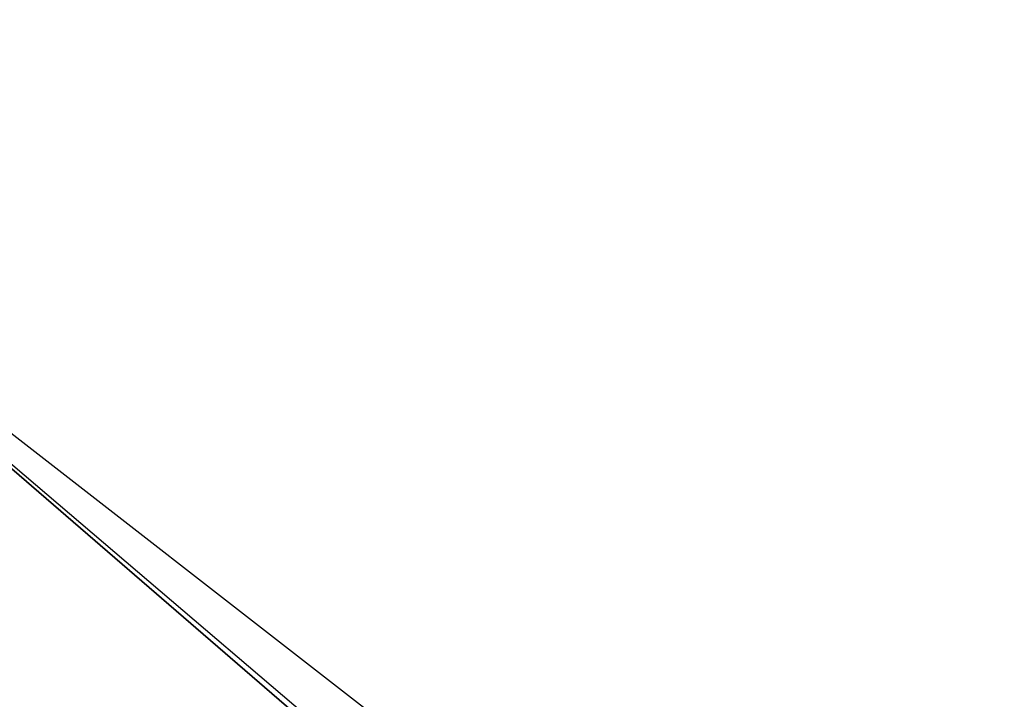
# Model space of a CAD drawing. Header units: millimetres. Extents: x -37.5 to 39.5, y -38.4 to 38.4.
# Tile 15 of 256: x -24.27 to -23.556, y -28.157 to -27.665. Entities that reach past the tile are written whole.
import ezdxf

# ---------------------------------------------------------------- set-up
doc = ezdxf.new("R2010")
doc.units = ezdxf.units.MM
doc.header["$LTSCALE"] = 25.4
doc.layers.get('0').update_dxf_attribs({"true_color": 0xff5454})

# ---------------------------------------------------------------- blocks, each defined once
blk = doc.blocks.new('ECHO-8371-8372.STL')
at = {"color": 0}
mesh = blk.add_polyface(dxfattribs=at)
corners = [(-24.08731, -24.01028, 51.18), (-19.66921, -27.8987, 18.18), (-24.08731, -24.01028, 18.18), (-19.66921, -27.8987, 51.18)]
mesh.append_faces([[corners[k] for k in face] for face in [(0, 1, 2), (1, 0, 3)]], dxfattribs={"vtx0": -1, "color": 0})
at = {"color": 7, "true_color": 0xffffff}
mesh = blk.add_polyface(dxfattribs=at)
corners = [(-23.26867, -24.99135, 16.51702), (-20.42897, -28.32961, 16.38), (-23.74819, -25.48587, 16.38), (-20.01385, -27.77991, 16.51702)]
mesh.append_faces([[corners[k] for k in face] for face in [(0, 1, 2), (1, 0, 3)]], dxfattribs={"vtx0": -1, "color": 7})
mesh = blk.add_polyface(dxfattribs=at)
corners = [(-20.42897, -28.32961, 17.18), (-23.48179, -25.21114, 17.25612), (-23.74819, -25.48587, 17.18), (-20.19835, -28.02422, 17.25612)]
mesh.append_faces([[corners[k] for k in face] for face in [(0, 1, 2), (1, 0, 3)]], dxfattribs={"vtx0": -1, "color": 7})
mesh = blk.add_polyface(dxfattribs=at)
corners = [(-22.78975, -29.27495, 16.18), (-19.65538, -31.56118, 0.18), (-24.56895, -27.73679, 0.18)]
mesh.append_faces([[corners[k] for k in face] for face in [(0, 1, 2)]], dxfattribs={"color": 7})
mesh = blk.add_polyface(dxfattribs=at)
corners = [(-22.78975, -29.27495, 16.18), (-24.56895, -27.73679, 0.18), (-24.56895, -27.73679, 16.18)]
mesh.append_faces([[corners[k] for k in face] for face in [(0, 1, 2)]], dxfattribs={"color": 7})
mesh = blk.add_polyface(dxfattribs=at)
corners = [(-22.78016, -29.26313, 16.25654), (-22.78975, -29.27495, 16.18), (-24.56895, -27.73679, 16.18)]
mesh.append_faces([[corners[k] for k in face] for face in [(0, 1, 2)]], dxfattribs={"color": 7})
mesh = blk.add_polyface(dxfattribs=at)
corners = [(-21.85114, -30.64681, 16.88711), (-25.40351, -27.94852, 16.56268), (-21.98059, -30.82068, 16.56268), (-25.25475, -27.79084, 16.88711)]
mesh.append_faces([[corners[k] for k in face] for face in [(0, 1, 2), (1, 0, 3)]], dxfattribs={"vtx0": -1, "color": 7})
mesh = blk.add_polyface(dxfattribs=at)
corners = [(-25.40351, -27.94852, 16.56268), (-25.11078, -28.32537, 16.18), (-21.98059, -30.82068, 16.56268)]
mesh.append_faces([[corners[k] for k in face] for face in [(0, 1, 2)]], dxfattribs={"color": 7})

msp = doc.modelspace()

# ---------------------------------------------------------------- block references
at = {"color": 7, "true_color": 0xffffff}
msp.add_blockref('ECHO-8371-8372.STL', (0, 0), dxfattribs=at)

doc.saveas('drawing.dxf')
